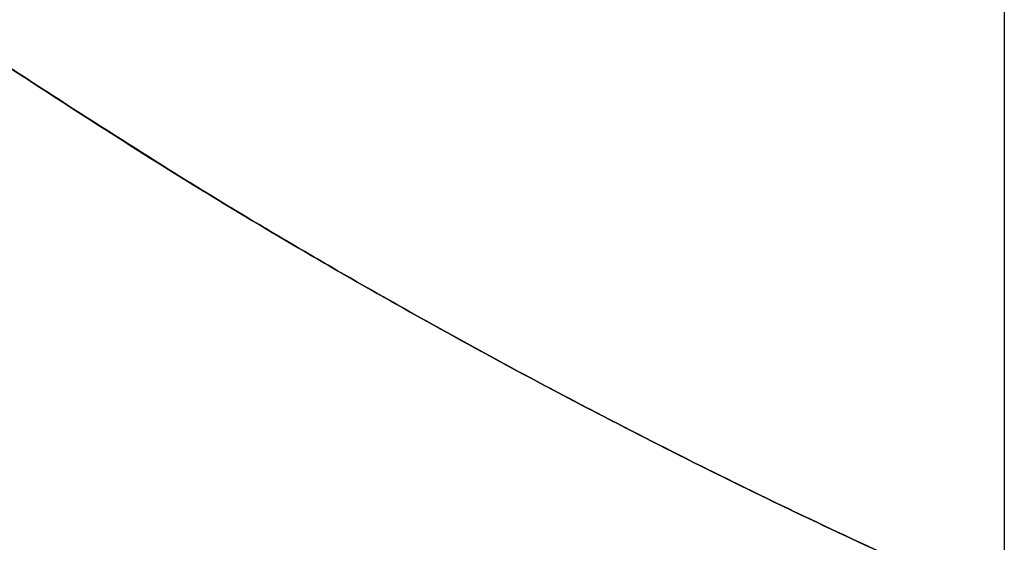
# Model space of a CAD drawing. Header units: millimetres. Extents: x -171 to 493, y -1571 to 169.
# Tile 136 of 256: x -4.113 to -3, y -6.8 to -6.21. Entities that reach past the tile are written whole.
import ezdxf

# ---------------------------------------------------------------- set-up
doc = ezdxf.new("R2010")
doc.units = ezdxf.units.MM
for name, color, linetype, true_color in [('Bent Two__PARTS__LED Diffusor', 7, 'Continuous', 0xfcffba), ('Bent Two__PARTS__Pipe', 7, 'Continuous', 0x000000), ('Bent Two__PARTS__Screws', 7, 'Continuous', 0x666666)]:
    doc.layers.add(name, color=color, linetype=linetype, true_color=true_color)

msp = doc.modelspace()

# ---------------------------------------------------------------- linework, layer by layer
at = {"layer": 'Bent Two__PARTS__LED Diffusor'}
for points in [[(-4.1667, -6.2361, 790), (-2.275, -7.5, 790), (0, -7.5, 790)], [(0, -7.5, 1290), (-2.275, -7.5, 1290), (-4.1667, -6.2361, 1290)]]:
    msp.add_rational_spline(points, [1, 0.956942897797, 1], degree=2, dxfattribs=at)
for points, weights in [([(4.1667, -6.2361, 790), (2.275, -7.5, 790), (0, -7.5, 790), (-2.275, -7.5, 790), (-4.1667, -6.2361, 790)], [0.861834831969, 0.888378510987, 1, 0.888378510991, 0.861834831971]), ([(-4.1667, -6.2361, 1290), (-2.275, -7.5, 1290), (0, -7.5, 1290), (2.275, -7.5, 1290), (4.1667, -6.2361, 1290)], [0.861834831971, 0.888378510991, 1, 0.888378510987, 0.861834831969]), ([(4.1667, -6.2361, 1040), (2.275, -7.5, 1040), (0, -7.5, 1040), (-2.275, -7.5, 1040), (-4.1667, -6.2361, 1040)], [0.861834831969, 0.888378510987, 1, 0.888378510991, 0.861834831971])]:
    msp.add_rational_spline(points, weights, degree=2, knots=[-5.387669, -5.387669, -5.387669, 0, 0, 5.387669, 5.387669, 5.387669], dxfattribs=at)
at = {"layer": 'Bent Two__PARTS__Pipe'}
for points, weights in [([(-4.1667, -6.2361, 1290), (-2.275, -7.5, 1290), (0, -7.5, 1290)], [1, 0.956942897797, 1]), ([(0, -7.5, 1290), (-2.275, -7.5, 1290), (-4.1667, -6.2361, 1290)], [1, 0.956942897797, 1]), ([(-4.1667, -6.2361, 790), (-2.275, -7.5, 790), (0, -7.5, 790)], [1, 0.956942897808, 1]), ([(0, -7.5, 790), (-2.275, -7.5, 790), (-4.1667, -6.2361, 790)], [1, 0.956942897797, 1])]:
    msp.add_rational_spline(points, weights, degree=2, dxfattribs=at)
at = {"layer": 'Bent Two__PARTS__Screws'}
for points in [[(-3, -2.2, 1310), (-3, -20.85, 1310), (-3, -39.5, 1310)], [(-3, -2.2, 770), (-3, -20.85, 770), (-3, -39.5, 770)]]:
    msp.add_open_spline(points, degree=2, dxfattribs=at)

doc.saveas('drawing.dxf')
